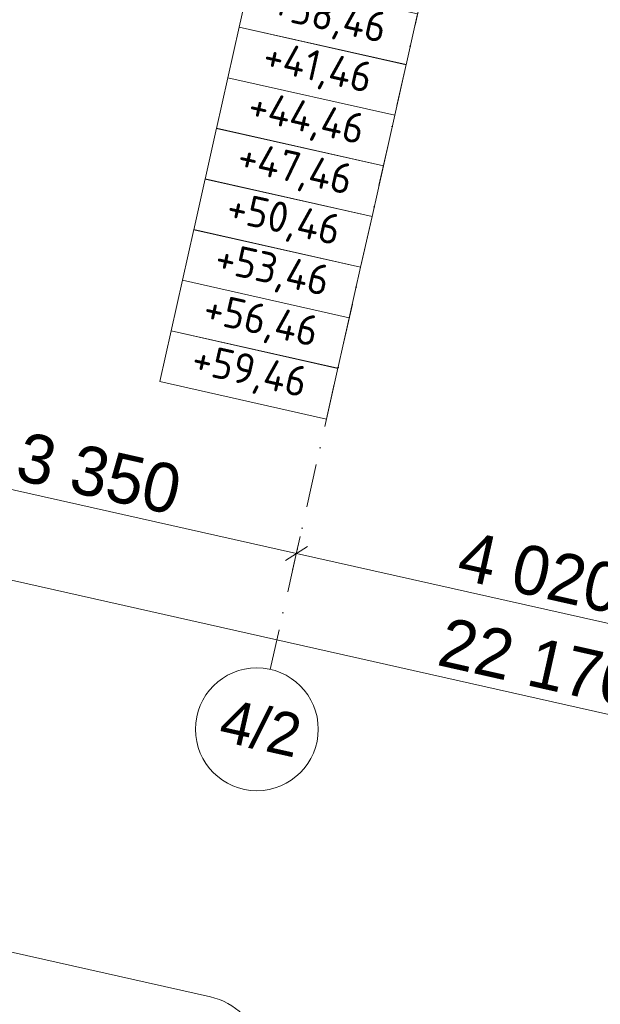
# Model space of a CAD drawing. Header units: millimetres. Extents: x -7145539 to -6664766, y 5874041 to 6141700.
# Tile 4 of 177: x -6933904 to -6929174, y 5881381 to 5889400. Entities that reach past the tile are written whole.
import ezdxf
from ezdxf.enums import TextEntityAlignment as Align

# ---------------------------------------------------------------- set-up
doc = ezdxf.new("R2010")
doc.units = ezdxf.units.MM
doc.header["$MEASUREMENT"] = 0
doc.linetypes.add('Штрихпунктирная', pattern=[670.277762, 352.777767, -176.388884, 0, -141.111112])
for name, color, linetype, lineweight in [('0_Ном._пера__120', 7, 'Continuous', 0), ('АР-Отметки высот.АР_Ном._пера__120', 7, 'Continuous', 0), ('АР-Чертеж-Оси_Осевые размеры.АР_Ном._пера__1', 7, 'Continuous', 0), ('АР-Чертеж-Оси_Осевые размеры.АР_Ном._пера__120', 7, 'Continuous', 0)]:
    doc.layers.add(name, color=color, linetype=linetype, lineweight=lineweight)
doc.layers.add('АР-Чертеж-Оси_Осевые размеры.АР', color=7, linetype='Continuous')
doc.styles.add('РЎР“Р•РќР•Р\xa0Р\x98Р\xa0_РЎРўР\x98Р›Р¬_2', font='GOTHIC.TTF')
doc.styles.add('РЎР“Р•РќР•Р\xa0Р\x98Р\xa0_РЎРўР\x98Р›Р¬_6', font='GOST_Common.ttf')
doc.dimstyles.new('СГЕНЕРИР_СТИЛЬ__4', dxfattribs={"dimtxt": 400, "dimasz": 142.5, "dimexe": 0.18, "dimexo": 0.0625, "dimgap": 0, "dimtad": 1, "dimdec": 0, "dimzin": 0, "dimdsep": 46, "dimtxsty": 'РЎР“Р•РќР•Р\xa0Р\x98Р\xa0_РЎРўР\x98Р›Р¬_2', "dimblk": 'ARROWHEAD_6', "dimblk1": 'ARROWHEAD_6', "dimblk2": 'ARROWHEAD_6', "dimcen": 0.09, "dimse1": 1, "dimse2": 1, "dimclrd": 7, "dimclre": 7, "dimclrt": 7, "dimazin": 0, "dimtfac": 1, "dimtdec": 4, "dimtmove": 2, "dimatfit": 3, "dimfxl": 1, "dimtolj": 1, "dimtzin": 0, "dimarcsym": 0})
doc.dimstyles.new('СГЕНЕРИР_СТИЛЬ__5', dxfattribs={"dimtxt": 400, "dimasz": 142.5, "dimexe": 0.18, "dimexo": 0.0625, "dimgap": 0, "dimtad": 1, "dimdec": 0, "dimzin": 0, "dimdsep": 46, "dimtxsty": 'РЎР“Р•РќР•Р\xa0Р\x98Р\xa0_РЎРўР\x98Р›Р¬_2', "dimblk": 'ARROWHEAD_6', "dimblk1": 'ARROWHEAD_6', "dimblk2": 'ARROWHEAD_6', "dimcen": 0.09, "dimse1": 1, "dimse2": 1, "dimclrd": 7, "dimclre": 7, "dimclrt": 7, "dimazin": 0, "dimtfac": 1, "dimtdec": 4, "dimtmove": 0, "dimatfit": 3, "dimfxl": 1, "dimtolj": 1, "dimtzin": 0, "dimarcsym": 0})

# ---------------------------------------------------------------- blocks, each defined once
blk = doc.blocks.new('Стандартный Маркер Сетки[172]_1', base_point=(-6926861.1, 5906374.4))
at = {"layer": 'АР-Чертеж-Оси_Осевые размеры.АР_Ном._пера__120', "color": 7, "linetype": 'Штрихпунктирная', "lineweight": 0}
for p, q in [((-6927080.2, 5905398.7), (-6931642.7, 5885084.3)), ((-6931642.7, 5885084.3), (-6931861.9, 5884108.6))]:
    blk.add_line(p, q, dxfattribs=at)
at = {"layer": 'АР-Чертеж-Оси_Осевые размеры.АР_Ном._пера__120', "color": 7, "linetype": 'Continuous', "lineweight": 0}
blk.add_circle((-6931971.4, 5883620.8), 500, dxfattribs=at)
at = {"layer": 'АР-Чертеж-Оси_Осевые размеры.АР_Ном._пера__120', "color": 7, "linetype": 'Штрихпунктирная', "lineweight": 0}
blk.add_point((-6931642.7, 5885084.3), dxfattribs=at)
blk.add_point((-6931642.7, 5885084.3), dxfattribs=at)
at = {"layer": 'АР-Чертеж-Оси_Осевые размеры.АР_Ном._пера__120', "color": 7, "lineweight": 0, "style": 'РЎР“Р•РќР•Р\xa0Р\x98Р\xa0_РЎРўР\x98Р›Р¬_2'}
blk.add_attdef('AC_MarkerText_1', text='', height=350, rotation=347.34172, dxfattribs=at).set_placement((-6931901.5, 5883801.8), align=Align.TOP_CENTER)
blk = doc.blocks.new('Стандартный Маркер Сетки[189]_1', base_point=(-6926861.1, 5906374.4))
at = {"layer": 'АР-Чертеж-Оси_Осевые размеры.АР_Ном._пера__120', "color": 7, "linetype": 'Штрихпунктирная', "lineweight": 0}
for p, q in [((-6927080.2, 5905398.7), (-6931642.7, 5885084.3)), ((-6931642.7, 5885084.3), (-6931861.9, 5884108.6))]:
    blk.add_line(p, q, dxfattribs=at)
at = {"layer": 'АР-Чертеж-Оси_Осевые размеры.АР_Ном._пера__120', "color": 7, "linetype": 'Continuous', "lineweight": 0}
blk.add_circle((-6931971.4, 5883620.8), 500, dxfattribs=at)
at = {"layer": 'АР-Чертеж-Оси_Осевые размеры.АР_Ном._пера__120', "color": 7, "linetype": 'Штрихпунктирная', "lineweight": 0}
blk.add_point((-6931642.7, 5885084.3), dxfattribs=at)
blk.add_point((-6931642.7, 5885084.3), dxfattribs=at)
at = {"layer": 'АР-Чертеж-Оси_Осевые размеры.АР_Ном._пера__120', "color": 7, "lineweight": 0, "style": 'РЎР“Р•РќР•Р\xa0Р\x98Р\xa0_РЎРўР\x98Р›Р¬_2'}
blk.add_attdef('AC_MarkerText_1', text='', height=350, rotation=347.34172, dxfattribs=at).set_placement((-6931901.5, 5883801.8), align=Align.TOP_CENTER)
blk = doc.blocks.new('*D1264', base_point=(-6321637.8, 6318947.9))
at = {"layer": 'АР-Чертеж-Оси_Осевые размеры.АР_Ном._пера__1', "color": 7, "linetype": 'Continuous', "lineweight": 0, "transparency": 16777216}
for p, q in [((-6942737.1, 5886660), (-6942675.5, 5886934.4)), ((-6942616.7, 5886853.9), (-6942795.9, 5886740.5)), ((-6942816.1, 5886821.8), (-6942706.3, 5886797.2)), ((-6942706.3, 5886797.2), (-6921075.1, 5881938.9)), ((-6920985.5, 5881995.7), (-6921164.7, 5881882.2))]:
    blk.add_line(p, q, dxfattribs=at)
at = {"layer": 'АР-Чертеж-Оси_Осевые размеры.АР_Ном._пера__1', "color": 7, "lineweight": 0, "transparency": 16777216, "insert": (-6930517.1, 5884141.6), "char_height": 400, "attachment_point": 7, "rotation": 347.34172, "style": 'РЎР“Р•РќР•Р\xa0Р\x98Р\xa0_РЎРўР\x98Р›Р¬_2'}
blk.add_mtext('\\A1;{\\pql;\\fCentury Gothic|b0|i0|c204|p0;\\W1.000000;22\xa0170}', dxfattribs=at)
blk = doc.blocks.new('ARROWHEAD_6')
at = {"color": 0, "linetype": 'Continuous', "lineweight": 0}
for p, q in [((0, 0), (-1, 0)), ((-0.5, -0.5), (0.5, 0.5))]:
    blk.add_line(p, q, dxfattribs=at)
blk = doc.blocks.new('*D1265', base_point=(-6321637.8, 6318947.9))
at = {"layer": 'АР-Чертеж-Оси_Осевые размеры.АР_Ном._пера__1', "color": 7, "linetype": 'Continuous', "lineweight": 0, "transparency": 16777216}
for p, q in [((-6942706.3, 5886797.2), (-6921075.1, 5881938.9)), ((-6921105.9, 5881801.7), (-6921044.3, 5882076.1)), ((-6920985.5, 5881995.7), (-6921164.7, 5881882.2)), ((-6921075.1, 5881938.9), (-6898282.8, 5876819.9)), ((-6898313.7, 5876682.7), (-6898252, 5876957.1)), ((-6898372.5, 5876763.2), (-6898193.2, 5876876.7)), ((-6898282.8, 5876819.9), (-6898173.1, 5876795.3))]:
    blk.add_line(p, q, dxfattribs=at)
at = {"layer": 'АР-Чертеж-Оси_Осевые размеры.АР_Ном._пера__1', "color": 7, "lineweight": 0, "transparency": 16777216, "insert": (-6910003.1, 5879534.2), "char_height": 400, "attachment_point": 7, "rotation": 347.34172, "style": 'РЎР“Р•РќР•Р\xa0Р\x98Р\xa0_РЎРўР\x98Р›Р¬_2'}
blk.add_mtext('\\A1;{\\pql;\\fCentury Gothic|b0|i0|c204|p0;\\W1.000000;23\xa0360}', dxfattribs=at)
blk = doc.blocks.new('*D1300', base_point=(-6321637.8, 6318947.9))
at = {"layer": 'АР-Чертеж-Оси_Осевые размеры.АР_Ном._пера__1', "color": 7, "linetype": 'Continuous', "lineweight": 0, "transparency": 16777216}
for p, q in [((-6934949.2, 5885649.6), (-6934887.6, 5885924.1)), ((-6934828.8, 5885843.6), (-6935008, 5885730.1)), ((-6934918.4, 5885786.8), (-6931649.8, 5885052.7)), ((-6931680.6, 5884915.5), (-6931619, 5885189.9)), ((-6931560.2, 5885109.5), (-6931739.4, 5884996)), ((-6931649.8, 5885052.7), (-6927727.5, 5884171.8))]:
    blk.add_line(p, q, dxfattribs=at)
at = {"layer": 'АР-Чертеж-Оси_Осевые размеры.АР_Ном._пера__1', "color": 7, "lineweight": 0, "transparency": 16777216, "insert": (-6933954.4, 5885652.3), "char_height": 400, "attachment_point": 7, "rotation": 347.34172, "style": 'РЎР“Р•РќР•Р\xa0Р\x98Р\xa0_РЎРўР\x98Р›Р¬_2'}
blk.add_mtext('\\A1;{\\pql;\\fCentury Gothic|b0|i0|c204|p0;\\W1.000000;3\xa0350}', dxfattribs=at)
blk = doc.blocks.new('*D1301', base_point=(-6321637.8, 6318947.9))
at = {"layer": 'АР-Чертеж-Оси_Осевые размеры.АР_Ном._пера__1', "color": 7, "linetype": 'Continuous', "lineweight": 0, "transparency": 16777216}
for p, q in [((-6931680.6, 5884915.5), (-6931619, 5885189.9)), ((-6931560.2, 5885109.5), (-6931739.4, 5884996)), ((-6931649.8, 5885052.7), (-6927727.5, 5884171.8)), ((-6927758.3, 5884034.6), (-6927696.7, 5884309)), ((-6927637.9, 5884228.6), (-6927817.1, 5884115.1)), ((-6927727.5, 5884171.8), (-6924371.1, 5883418))]:
    blk.add_line(p, q, dxfattribs=at)
at = {"layer": 'АР-Чертеж-Оси_Осевые размеры.АР_Ном._пера__1', "color": 7, "lineweight": 0, "transparency": 16777216, "insert": (-6930358.9, 5884844.8), "char_height": 400, "attachment_point": 7, "rotation": 347.34172, "style": 'РЎР“Р•РќР•Р\xa0Р\x98Р\xa0_РЎРўР\x98Р›Р¬_2'}
blk.add_mtext('\\A1;{\\pql;\\fCentury Gothic|b0|i0|c204|p0;\\W1.000000;4\xa0020}', dxfattribs=at)

msp = doc.modelspace()

# ---------------------------------------------------------------- linework, layer by layer
at = {"layer": '0_Ном._пера__120', "color": 7, "linetype": 'Continuous', "lineweight": 0}
msp.add_lwpolyline([(-6943177.5, 5884425.2, 0.414214), (-6942770.4, 5883782.4), (-6932349.8, 5881441.9, -0.141805), (-6932087.7, 5881297.8), (-6931906.1, 5881116.6)], format="xyb", dxfattribs=at)
at = {"layer": 'АР-Отметки высот.АР_Ном._пера__120', "color": 7, "linetype": 'Continuous', "lineweight": 0, "flags": 128}
for points in [[(-6932022.2, 5889752.1), (-6930662.9, 5889446.9), (-6930755.7, 5889033.6), (-6932115, 5889338.9)], [(-6932114.8, 5889339.8), (-6930755.5, 5889034.6), (-6930848.3, 5888621.3), (-6932207.6, 5888926.6)], [(-6932207.4, 5888927.5), (-6930848.1, 5888622.2), (-6930940.9, 5888209), (-6932300.2, 5888514.3)], [(-6932300, 5888515.2), (-6930940.7, 5888209.9), (-6931033.5, 5887796.7), (-6932392.8, 5888102)], [(-6932392.6, 5888102.9), (-6931033.3, 5887797.6), (-6931126.1, 5887384.4), (-6932485.4, 5887689.7)], [(-6932485.2, 5887690.6), (-6931125.9, 5887385.3), (-6931218.7, 5886972.1), (-6932578, 5887277.4)], [(-6932577.8, 5887278.3), (-6931218.5, 5886973), (-6931311.3, 5886559.8), (-6932670.6, 5886865.1)], [(-6932670.4, 5886866), (-6931311.1, 5886560.7), (-6931404, 5886147.5), (-6932763.2, 5886452.7)]]:
    msp.add_lwpolyline(points, close=True, dxfattribs=at)

# ---------------------------------------------------------------- block references
at = {"layer": 'АР-Чертеж-Оси_Осевые размеры.АР', "color": 8, "linetype": 'Continuous', "lineweight": 15}
for name in ['Стандартный Маркер Сетки[172]_1', 'Стандартный Маркер Сетки[189]_1']:
    msp.add_blockref(name, (-6926861.1, 5906374.4), dxfattribs=at).add_auto_attribs({'AC_MarkerText_1': '4/2'})

# ---------------------------------------------------------------- texts
at = {"layer": 'АР-Отметки высот.АР_Ном._пера__120', "color": 7, "linetype": 'Continuous', "lineweight": 0, "char_height": 250, "attachment_point": 5, "rotation": 347.34172, "style": 'РЎР“Р•РќР•Р\xa0Р\x98Р\xa0_РЎРўР\x98Р›Р¬_6'}
for s, insert in [('\\A1;{\\pqc;\\fGOST Common|b0|i0|c204|p0;\\W1.000000;+38,46}', (-6931386.2, 5889405.3)), ('\\A1;{\\pqc;\\fGOST Common|b0|i0|c204|p0;\\W1.000000;+41,46}', (-6931478.8, 5888993)), ('\\A1;{\\pqc;\\fGOST Common|b0|i0|c204|p0;\\W1.000000;+44,46}', (-6931571.4, 5888580.7)), ('\\A1;{\\pqc;\\fGOST Common|b0|i0|c204|p0;\\W1.000000;+47,46}', (-6931663.9, 5888168.7)), ('\\A1;{\\pqc;\\fGOST Common|b0|i0|c204|p0;\\W1.000000;+50,46}', (-6931756.6, 5887756.1)), ('\\A1;{\\pqc;\\fGOST Common|b0|i0|c204|p0;\\W1.000000;+53,46}', (-6931849.2, 5887343.8)), ('\\A1;{\\pqc;\\fGOST Common|b0|i0|c204|p0;\\W1.000000;+56,46}', (-6931941.8, 5886931.5)), ('\\A1;{\\pqc;\\fGOST Common|b0|i0|c204|p0;\\W1.000000;+59,46}', (-6932034.4, 5886519.2))]:
    msp.add_mtext(s, dxfattribs=dict(at, insert=insert))

# ---------------------------------------------------------------- dimensions: what is measured, and where the dimension line sits
at = {"layer": 'АР-Чертеж-Оси_Осевые размеры.АР', "color": 7, "linetype": 'Continuous', "lineweight": 0}
for base, p1, p2, dimstyle, picture, middle in [((-6921075.1, 5881938.9), (-6942760.4, 5886556.4), (-6921125.3, 5881715.3), 'СГЕНЕРИР_СТИЛЬ__4', '*D1264', (-6929655.3, 5884153)), ((-6898282.8, 5876819.9), (-6921125.3, 5881715.3), (-6898442.6, 5876108.5), 'СГЕНЕРИР_СТИЛЬ__4', '*D1265', (-6909141.3, 5879545.6)), ((-6931649.8, 5885052.7), (-6935130.5, 5884842.7), (-6931861.9, 5884108.6), 'СГЕНЕРИР_СТИЛЬ__5', '*D1300', (-6933241.1, 5885697.1)), ((-6927727.5, 5884171.8), (-6931861.9, 5884108.6), (-6927939.6, 5883227.7), 'СГЕНЕРИР_СТИЛЬ__5', '*D1301', (-6929645.6, 5884889.6))]:
    dim = msp.add_linear_dim(base=base, p1=p1, p2=p2, angle=347.34172, dimstyle=dimstyle, dxfattribs=at)
    dim.commit()
    dim.dimension.update_dxf_attribs({"geometry": picture, "text_midpoint": middle, "dimtype": 160, "text_rotation": 347.34172})

doc.saveas('drawing.dxf')
